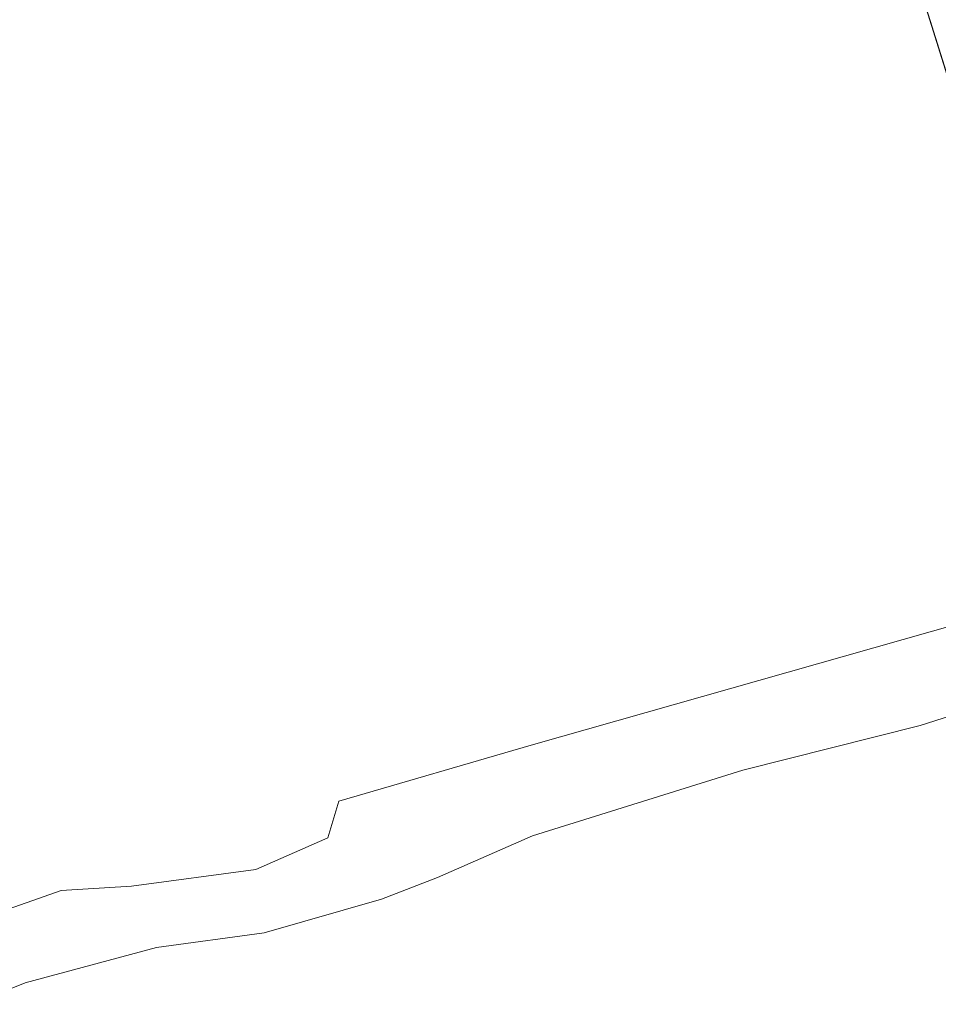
# Model space of a CAD drawing. Header units: metres. Extents: x 264570 to 266133, y 576109 to 577454.
# Tile 61 of 128: x 265560 to 265599, y 576681 to 576723. Entities that reach past the tile are written whole.
import ezdxf

# ---------------------------------------------------------------- set-up
doc = ezdxf.new("R2010")
doc.units = ezdxf.units.M
doc.layers.add('B-WE-OG-TOPOGRAFIE-G', color=252, linetype='Continuous', lineweight=15)

msp = doc.modelspace()

# ---------------------------------------------------------------- linework, layer by layer
at = {"layer": 'B-WE-OG-TOPOGRAFIE-G'}
for points in [[(265146.2939801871, 576984.1138139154), (265054.5265921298, 576952.2854468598), (265076.6657010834, 576887.8328293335), (265077.7702370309, 576884.617242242), (265164.7474563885, 576631.4042757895), (265212.8503312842, 576643.9691349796), (265260.9839976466, 576656.4443523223), (265260.772, 576657.063), (265284.398, 576664.646), (265285.162, 576664.816), (265285.638, 576664.419), (265328.595, 576675.718), (265332.455, 576676.733), (265342.03, 576679.251), (265422.617, 576700.306), (265485.568, 576716.533), (265587.981, 576742.976), (265589.623, 576742.562), (265592.107, 576740.013), (265593.761, 576738.712), (265595.408, 576733.376), (265604.83, 576703.223)], [(265604.83, 576703.223), (265595.408, 576733.376), (265593.761, 576738.712), (265592.107, 576740.013), (265589.623, 576742.562), (265587.981, 576742.976), (265485.568, 576716.533), (265422.617, 576700.306), (265342.03, 576679.251)], [(265599.956, 576697.063), (265581.663, 576691.851), (265573.434, 576689.465), (265572.969, 576687.895), (265569.887, 576686.548), (265564.587, 576685.831), (265561.581, 576685.641), (265538.403, 576677.481), (265523.55, 576673.384), (265518.981, 576671.569), (265517.566, 576670.063), (265511.415, 576667.8), (265506.081, 576665.326), (265505.5, 576664.845), (265505.037, 576664.381), (265503.954, 576664.175), (265502.852, 576664.185), (265502.188, 576664.256), (265500.998, 576665.206), (265500.679, 576665.404), (265500.246, 576665.557), (265497.502, 576665.961), (265486.881, 576668.227), (265478.826, 576670.119)], [(265538.403, 576677.481), (265561.581, 576685.641), (265564.587, 576685.831), (265569.887, 576686.548), (265572.969, 576687.895), (265573.434, 576689.465), (265581.663, 576691.851), (265599.956, 576697.063)], [(265601.856, 576693.84), (265598.278, 576692.693), (265590.697, 576690.783), (265581.716, 576687.986), (265577.649, 576686.203), (265575.264, 576685.275), (265570.247, 576683.837), (265565.646, 576683.211), (265560.031, 576681.7), (265555.858, 576680.022)], [(265555.858, 576680.022), (265560.031, 576681.7), (265565.646, 576683.211), (265570.247, 576683.837), (265575.264, 576685.275), (265577.649, 576686.203), (265581.716, 576687.986), (265590.697, 576690.783), (265598.278, 576692.693), (265601.856, 576693.84)]]:
    msp.add_lwpolyline(points, dxfattribs=at)

doc.saveas('drawing.dxf')
